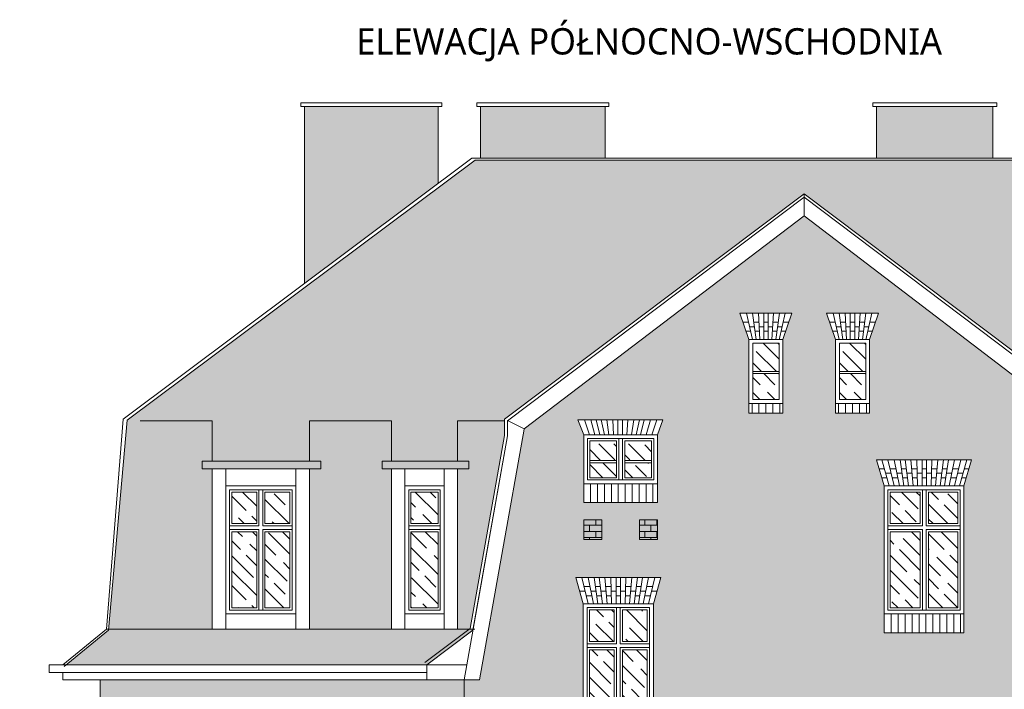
# Model space of a CAD drawing. Header units: millimetres. Extents: x 284606 to 569416, y -192995 to -95103.
# Tile 176 of 178: x 316491 to 317799, y -98380 to -97490. Entities that reach past the tile are written whole.
import ezdxf

# ---------------------------------------------------------------- set-up
doc = ezdxf.new("R2010")
doc.units = ezdxf.units.MM
doc.linetypes.add('HIDDEN', pattern=[9.525, 6.35, -3.175])
for name, color, linetype, lineweight in [('!STR_Elewacje 0.15', 10, 'Continuous', 15), ('!STR_Konstrukcja 0.20', 200, 'Continuous', 20), ('!STR_Kreskowanie', 253, 'Continuous', 5), ('!STR_Ocieplenie 0.05', 1, 'Continuous', 5), ('!STR_Przerywana 0.09', 8, 'HIDDEN', 9), ('!STR_Stolarka okienna', 72, 'Continuous', 15), ('!STR_Wymiarowanie', 254, 'Continuous', 9)]:
    doc.layers.add(name, color=color, linetype=linetype, lineweight=lineweight)
doc.layers.add('!STR_Kreskowanie ścian', color=7, linetype='Continuous', lineweight=5, true_color=0xa6a6a6)
doc.styles.add('{18b73a54-fa43-428c-adcb-c1c7bbdf2c84}', font='Simplex.shx')
pattern_1 = [(0, (24379.7694, 0), (0, 8.128), []), (90, (24379.7694, 0), (-8.128, 8.128), [8.128, -8.128])]

# ---------------------------------------------------------------- blocks, each defined once
blk = doc.blocks.new('okno 100x175')
at = {"layer": '!STR_Kreskowanie', "ltscale": 0.3}
h = blk.add_hatch(dxfattribs=at)
h.set_pattern_fill('GOST_WOOD', color=256, scale=7, angle=45)
h.set_pattern_definition([(135, (-591764.885, 207373.385), (29.6984848, 29.6984848), [70, -14]), (135, (-591745.086, 207373.385), (29.6984848, 29.6984848), [42, -10.5, 21, -10.5]), (135, (-591720.337, 207368.435), (29.6984848, 29.6984848), [70, -14])])
h.paths.add_polyline_path([(52, 162), (52, 120), (85, 120), (85, 162)])
h.paths.add_polyline_path([(8, 120), (41, 120), (41, 162), (8, 162)])
h.paths.add_polyline_path([(8, 8), (41, 8), (41, 109), (8, 109)])
h.paths.add_polyline_path([(52, 109), (52, 8), (85, 8), (85, 109)])
at = {"layer": '!STR_Kreskowanie ścian', "ltscale": 1.5}
h = blk.add_hatch(dxfattribs=at)
h.set_pattern_fill('ANSI31', color=256, scale=2.9, angle=45)
h.set_pattern_definition([(90, (-591764.885, 207373.385), (-9.2075, 9e-16), [])])
h.paths.add_polyline_path([(96.5, 0), (96.5, -25), (-3.5, -25), (-3.5, 0)])
at = {"layer": '!STR_Elewacje 0.15', "ltscale": 1.5}
for p, q in [((0, 170), (-10, 204.9)), ((103, 204.9), (-10, 204.9)), ((6.5, 170), (-2, 204.9)), ((13.5, 170), (6.6, 204.9)), ((19.5, 170), (14.5, 204.9)), ((25.5, 170), (20.9, 204.9)), ((31.5, 170), (28.6, 204.9)), ((37.5, 170), (36.5, 204.9)), ((43.5, 170), (43.5, 204.9)), ((49.5, 170), (49.5, 204.9)), ((55.5, 170), (56.5, 204.9)), ((61.5, 170), (64.4, 204.9)), ((67.5, 170), (72.1, 204.9)), ((73.5, 170), (78.5, 204.9)), ((79.5, 170), (86.4, 204.9)), ((86.5, 170), (95, 204.9)), ((93, 170), (103, 204.9)), ((2.4, 186.9), (-4.8, 186.9)), ((9, 192.9), (0.9, 192.9)), ((17.1, 186.9), (10.1, 186.9)), ((22.5, 192.9), (16.2, 192.9)), ((30.1, 186.9), (23.3, 186.9)), ((36.8, 192.9), (29.6, 192.9)), ((43.5, 186.9), (37, 186.9)), ((49.5, 192.9), (43.5, 192.9)), ((56, 186.9), (49.5, 186.9)), ((63.4, 192.9), (56.2, 192.9)), ((69.7, 186.9), (62.9, 186.9)), ((76.8, 192.9), (70.5, 192.9)), ((82.9, 186.9), (75.9, 186.9)), ((92.1, 192.9), (84, 192.9)), ((97.8, 186.9), (90.6, 186.9)), ((11.3, 180.9), (3.8, 180.9)), ((11.3, 180.9), (3.8, 180.9)), ((11.3, 180.9), (3.8, 180.9)), ((24.1, 180.9), (17.9, 180.9)), ((24.1, 180.9), (17.9, 180.9)), ((24.1, 180.9), (17.9, 180.9)), ((37.2, 180.9), (30.6, 180.9)), ((37.2, 180.9), (30.6, 180.9)), ((37.2, 180.9), (30.6, 180.9)), ((49.5, 180.9), (43.5, 180.9)), ((49.5, 180.9), (43.5, 180.9)), ((49.5, 180.9), (43.5, 180.9)), ((62.4, 180.9), (55.8, 180.9)), ((62.4, 180.9), (55.8, 180.9)), ((62.4, 180.9), (55.8, 180.9)), ((75.1, 180.9), (68.9, 180.9)), ((75.1, 180.9), (68.9, 180.9)), ((75.1, 180.9), (68.9, 180.9)), ((89.2, 180.9), (81.7, 180.9)), ((89.2, 180.9), (81.7, 180.9)), ((89.2, 180.9), (81.7, 180.9))]:
    blk.add_line(p, q, dxfattribs=at)
blk.add_lwpolyline([(93, 0), (0, 0), (0, -25), (93, -25)], close=True, dxfattribs=at)
at = {"layer": '!STR_Stolarka okienna', "ltscale": 1.5}
for points in [[(93, 0), (93, 170), (0, 170), (0, 0), (93, 0)], [(44, 165), (44, 117)], [(49, 165), (49, 117)], [(44, 117), (5, 117)], [(44, 112), (5, 112)], [(44, 112), (44, 5)], [(88, 117), (49, 117)], [(49, 112), (49, 5)], [(88, 112), (49, 112)]]:
    blk.add_lwpolyline(points, dxfattribs=at)
for points in [[(88, 5), (88, 165), (5, 165), (5, 5)], [(41, 162), (8, 162), (8, 120), (41, 120)], [(85, 162), (52, 162), (52, 120), (85, 120)], [(41, 109), (8, 109), (8, 8), (41, 8)], [(88, 112), (49, 112), (49, 5), (88, 5)], [(85, 109), (52, 109), (52, 8), (85, 8)]]:
    blk.add_lwpolyline(points, close=True, dxfattribs=at)
blk = doc.blocks.new('okno 106x170')
at = {"layer": '!STR_Kreskowanie', "ltscale": 0.3}
h = blk.add_hatch(dxfattribs=at)
h.set_pattern_fill('GOST_WOOD', color=256, scale=7, angle=45)
h.set_pattern_definition([(135, (-591757.885, 207373.385), (29.6984848, 29.6984848), [70, -14]), (135, (-591738.086, 207373.385), (29.6984848, 29.6984848), [42, -10.5, 21, -10.5]), (135, (-591713.337, 207368.435), (29.6984848, 29.6984848), [70, -14])])
h.paths.add_polyline_path([(59, 162), (59, 120), (98, 120), (98, 162)])
h.paths.add_polyline_path([(8, 162), (8, 120), (48, 120), (48, 162)])
h.paths.add_polyline_path([(8, 109), (8, 8), (48, 8), (48, 109)])
h.paths.add_polyline_path([(59, 109), (59, 8), (98, 8), (98, 109)])
at = {"layer": '!STR_Kreskowanie ścian', "ltscale": 1.5}
h = blk.add_hatch(dxfattribs=at)
h.set_pattern_fill('ANSI31', color=256, scale=2.9, angle=45)
h.set_pattern_definition([(90, (-591757.885, 207373.385), (-9.2075, 9e-16), [])])
h.paths.add_polyline_path([(103.5, 0), (103.5, -25), (3.5, -25), (3.5, 0)])
at = {"layer": '!STR_Elewacje 0.15', "ltscale": 1.5}
for p, q in [((116, 204.9), (-10, 204.9)), ((0, 170), (-10, 204.9)), ((7, 170), (-3, 204.9)), ((13.5, 170), (5, 204.9)), ((20.5, 170), (13.6, 204.9)), ((26.5, 170), (21.5, 204.9)), ((32.5, 170), (27.9, 204.9)), ((38.5, 170), (35.6, 204.9)), ((44.5, 170), (43.5, 204.9)), ((50.5, 170), (50.5, 204.9)), ((56.5, 170), (56.5, 204.9)), ((62.5, 170), (63.5, 204.9)), ((68.5, 170), (71.4, 204.9)), ((74.5, 170), (79.1, 204.9)), ((80.5, 170), (85.5, 204.9)), ((86.5, 170), (93.4, 204.9)), ((93.5, 170), (102, 204.9)), ((100, 170), (110, 204.9)), ((106, 170), (116, 204.9)), ((0.5, 192.9), (-6.5, 192.9)), ((9.4, 186.9), (2.2, 186.9)), ((16, 192.9), (7.9, 192.9)), ((24.1, 186.9), (17.1, 186.9)), ((29.5, 192.9), (23.2, 192.9)), ((37.1, 186.9), (30.3, 186.9)), ((43.8, 192.9), (36.6, 192.9)), ((50.5, 186.9), (44, 186.9)), ((56.5, 192.9), (50.5, 192.9)), ((63, 186.9), (56.5, 186.9)), ((70.4, 192.9), (63.2, 192.9)), ((76.7, 186.9), (69.9, 186.9)), ((83.8, 192.9), (77.5, 192.9)), ((89.9, 186.9), (82.9, 186.9)), ((99.1, 192.9), (91, 192.9)), ((104.8, 186.9), (97.6, 186.9)), ((106.7, 192.9), (112.5, 192.9)), ((3.9, 180.9), (-3.1, 180.9)), ((3.9, 180.9), (-3.1, 180.9)), ((3.9, 180.9), (-3.1, 180.9)), ((18.3, 180.9), (10.8, 180.9)), ((18.3, 180.9), (10.8, 180.9)), ((18.3, 180.9), (10.8, 180.9)), ((31.1, 180.9), (24.9, 180.9)), ((31.1, 180.9), (24.9, 180.9)), ((31.1, 180.9), (24.9, 180.9)), ((44.2, 180.9), (37.6, 180.9)), ((44.2, 180.9), (37.6, 180.9)), ((44.2, 180.9), (37.6, 180.9)), ((56.5, 180.9), (50.5, 180.9)), ((56.5, 180.9), (50.5, 180.9)), ((56.5, 180.9), (50.5, 180.9)), ((69.4, 180.9), (62.8, 180.9)), ((69.4, 180.9), (62.8, 180.9)), ((69.4, 180.9), (62.8, 180.9)), ((82.1, 180.9), (75.9, 180.9)), ((82.1, 180.9), (75.9, 180.9)), ((82.1, 180.9), (75.9, 180.9)), ((96.2, 180.9), (88.7, 180.9)), ((96.2, 180.9), (88.7, 180.9)), ((96.2, 180.9), (88.7, 180.9)), ((109.1, 180.9), (103.1, 180.9)), ((109.1, 180.9), (103.1, 180.9)), ((109.1, 180.9), (103.1, 180.9))]:
    blk.add_line(p, q, dxfattribs=at)
blk.add_lwpolyline([(106, 0), (0, 0), (0, -25), (106, -25)], close=True, dxfattribs=at)
at = {"layer": '!STR_Stolarka okienna', "ltscale": 1.5}
for points in [[(106, 0), (106, 170), (0, 170), (0, 0), (106, 0)], [(51, 165), (51, 117)], [(56, 165), (56, 117)], [(51, 117), (5, 117)], [(51, 112), (5, 112)], [(51, 112), (51, 5)], [(101, 117), (56, 117)], [(56, 112), (56, 5)], [(101, 112), (56, 112)]]:
    blk.add_lwpolyline(points, dxfattribs=at)
for points in [[(101, 5), (101, 165), (5, 165), (5, 5)], [(48, 162), (8, 162), (8, 120), (48, 120)], [(98, 162), (59, 162), (59, 120), (98, 120)], [(48, 109), (8, 109), (8, 8), (48, 8)], [(101, 112), (56, 112), (56, 5), (101, 5)], [(98, 109), (59, 109), (59, 8), (98, 8)]]:
    blk.add_lwpolyline(points, close=True, dxfattribs=at)

msp = doc.modelspace()

# ---------------------------------------------------------------- hatches: boundary and pattern name
at = {"layer": '!STR_Kreskowanie', "ltscale": 0.3}
h = msp.add_hatch(dxfattribs=at)
h.set_pattern_fill('GOST_WOOD', color=256, scale=7, angle=45)
h.set_pattern_definition([(135, (24379.77, 0), (29.698485, 29.698485), [70, -14]), (135, (24399.57, -2e-15), (29.698485, 29.698485), [42, -10.5, 21, -10.5]), (135, (24424.317, -4.95), (29.698485, 29.698485), [70, -14])])
h.paths.add_polyline_path([(317499.5, -97919.9), (317464.5, -97919.9), (317464.5, -97957.4), (317499.5, -97957.4)])
h.paths.add_polyline_path([(317499.5, -97960.4), (317464.5, -97960.4), (317464.5, -97994.9), (317499.5, -97994.9)])
h = msp.add_hatch(dxfattribs=at)
h.set_pattern_fill('GOST_WOOD', color=256, scale=7, angle=45)
h.set_pattern_definition([(135, (24494.77, 0), (29.698485, 29.698485), [70, -14]), (135, (24514.57, -2e-15), (29.698485, 29.698485), [42, -10.5, 21, -10.5]), (135, (24539.317, -4.95), (29.698485, 29.698485), [70, -14])])
h.paths.add_polyline_path([(317614.5, -97919.9), (317579.5, -97919.9), (317579.5, -97957.4), (317614.5, -97957.4)])
h.paths.add_polyline_path([(317614.5, -97960.4), (317579.5, -97960.4), (317579.5, -97994.9), (317614.5, -97994.9)])
h = msp.add_hatch(dxfattribs=at)
h.set_pattern_fill('GOST_WOOD', color=256, scale=7, angle=45)
h.set_pattern_definition([(135, (24781.004, 19.05), (29.698485, 29.698485), [70, -14]), (135, (24800.803, 19.05), (29.698485, 29.698485), [42, -10.5, 21, -10.5]), (135, (24825.55, 14.1), (29.698485, 29.698485), [70, -14])])
h.paths.add_polyline_path([(317283.5, -98053.7), (317248, -98053.7), (317248, -98075.8), (317283.5, -98075.8)])
h.paths.add_polyline_path([(317283.5, -98078.8), (317248, -98078.8), (317248, -98098.7), (317283.5, -98098.7)])
h.paths.add_polyline_path([(317330, -98053.7), (317294.5, -98053.7), (317294.5, -98075.8), (317330, -98075.8)])
h.paths.add_polyline_path([(317330, -98078.8), (317294.5, -98078.8), (317294.5, -98098.7), (317330, -98098.7)])
h = msp.add_hatch(dxfattribs=at)
h.set_pattern_fill('GOST_WOOD', color=256, scale=7, angle=45)
h.set_pattern_definition([(135, (-275000.12, 109093.695), (29.6984848, 29.6984848), [70, -14]), (135, (-274980.32, 109093.695), (29.6984848, 29.6984848), [42, -10.5, 21, -10.5]), (135, (-274955.57, 109088.745), (29.6984848, 29.6984848), [70, -14])])
h.paths.add_polyline_path([(316816.8, -98117.7), (316816.8, -98159.7), (316849.8, -98159.7), (316849.8, -98117.7)])
h.paths.add_polyline_path([(316772.8, -98159.7), (316805.8, -98159.7), (316805.8, -98117.7), (316772.8, -98117.7)])
h.paths.add_polyline_path([(316772.8, -98271.7), (316805.8, -98271.7), (316805.8, -98170.7), (316772.8, -98170.7)])
h.paths.add_polyline_path([(316816.8, -98170.7), (316816.8, -98271.7), (316849.8, -98271.7), (316849.8, -98170.7)])
h = msp.add_hatch(dxfattribs=at)
h.set_pattern_fill('GOST_WOOD', color=256, scale=7, angle=45)
h.set_pattern_definition([(135, (0, 317.642), (29.698485, 29.698485), [70, -14]), (135, (19.8, 317.642), (29.698485, 29.698485), [42, -10.5, 21, -10.5]), (135, (44.548, 312.693), (29.698485, 29.698485), [70, -14])])
h.paths.add_polyline_path([(317046.6, -98117.7), (317010.6, -98117.7), (317010.6, -98159.7), (317046.6, -98159.7)])
h.paths.add_polyline_path([(317046.6, -98170.7), (317010.6, -98170.7), (317010.6, -98271.7), (317046.6, -98271.7)])
at = {"layer": '!STR_Kreskowanie ścian', "ltscale": 0.3}
h = msp.add_hatch(dxfattribs=at)
h.set_pattern_fill('AR-B816', color=256, scale=0.04)
h.set_pattern_definition(pattern_1)
h.paths.add_polyline_path([(311722.9, -97608.5), (311682.9, -97608.5), (311682.9, -97683.2), (311697.5, -97673.8), (311722.9, -97690.1)])
h.paths.add_polyline_path([(313115.3, -97608.5), (313009.3, -97608.5), (313009.3, -97853.7), (313115.3, -97753.3)])
h.paths.add_polyline_path([(313601.8, -97608.5), (313447.3, -97608.5), (313447.3, -97673.8), (313601.8, -97673.8)])
h.paths.add_polyline_path([(314127.9, -97608.5), (313962.3, -97608.5), (313962.3, -97673.8), (314127.9, -97673.8)])
h.paths.add_polyline_path([(314361.5, -97608.5), (314183.9, -97608.5), (314183.9, -97714.7), (314361.5, -97886.5)])
h.paths.add_polyline_path([(315631, -97608.5), (315591, -97608.5), (315591, -97690.1), (315616.4, -97673.8), (315631, -97683.2)])
h.paths.add_polyline_path([(317046.8, -97605.5), (316869.3, -97605.5), (316869.3, -97840.3), (317046.8, -97707.3)])
h.paths.add_polyline_path([(317268.5, -97605.5), (317102.9, -97605.5), (317102.9, -97673.8), (317268.5, -97673.8)])
h.paths.add_polyline_path([(317783.4, -97605.5), (317629, -97605.5), (317629, -97673.8), (317783.4, -97673.8)])
h.paths.add_polyline_path([(318221.4, -97611.3), (318115.4, -97611.3), (318115.4, -97756.8), (318179.6, -97822.2), (318221.4, -97822.2)])
at = {"layer": '!STR_Kreskowanie ścian', "ltscale": 1.5}
h = msp.add_hatch(dxfattribs=at)
h.set_pattern_fill('AR-B88', color=256, scale=0.1)
h.set_pattern_definition([(0, (24379.77, 0), (0, 20.32), []), (90, (24379.769, 0), (-10.16, 20.32), [20.32, -20.32])])
h.paths.add_polyline_path([(316746.8, -98086.7), (316733.6, -98086.7), (316733.6, -98076.7), (316746.8, -98076.7), (316746.8, -98023), (316633.8, -98023), (316609.2, -98299.8), (316746.8, -98299.8)])
h.paths.add_polyline_path([(316609.2, -98299.8), (316609.1, -98301.4), (316553.1, -98347.5), (317031.5, -98347.5), (317092.7, -98301.3), (317093, -98299.8)])
h.paths.add_polyline_path([(316984.6, -98086.7), (316972.6, -98086.7), (316972.6, -98076.7), (316984.6, -98076.7), (316984.6, -98023), (316875.8, -98023), (316875.8, -98076.7), (316890.8, -98076.7), (316890.8, -98086.7), (316875.8, -98086.7), (316875.8, -98299.8), (316984.6, -98299.8)])
h.paths.add_polyline_path([(317135, -98042.8), (317135, -98023), (317072.6, -98023), (317072.6, -98076.7), (317087.6, -98076.7), (317087.6, -98086.7), (317072.6, -98086.7), (317072.6, -98299.8), (317088.2, -98299.8), (317089.1, -98299.1)])
h.paths.add_polyline_path([(317532.7, -97721.6), (317135, -98020.8), (317135, -98023), (317072.6, -98023), (317072.6, -98076.7), (317087.6, -98076.7), (317087.6, -98086.7), (316972.6, -98086.7), (316972.6, -98076.7), (316984.6, -98076.7), (316984.6, -98023), (316875.8, -98023), (316875.8, -98076.7), (316890.8, -98076.7), (316890.8, -98086.7), (316733.6, -98086.7), (316733.6, -98076.7), (316746.8, -98076.7), (316746.8, -98023), (316632.8, -98023), (317095.7, -97676.6), (318029.7, -97676.6), (318033.9, -97673.8), (318033.9, -97673.8), (318179.6, -97822.2), (318558.5, -97822.2), (318558.5, -98001.7), (318573.9, -98001.7), (318573.9, -98011.7), (317918.4, -98011.7)])
h.paths.add_polyline_path([(317929.7, -97899.3), (317929.7, -97822.2), (318129.7, -97822.2), (318129.7, -97899.3), (318129.7, -97909.3), (318129.7, -97989.3), (317929.7, -97989.3)], flags=16)
h.paths.add_polyline_path([(317929.7, -97919.3), (317949.7, -97919.3), (318019.7, -97919.3), (318039.7, -97919.3), (318129.7, -97919.3), (318129.7, -97969.3), (318109.7, -97969.3), (317929.7, -97969.3)], flags=0)
h.paths.add_polyline_path([(317954.7, -97924.3), (318014.7, -97924.3), (318014.7, -97964.3), (317954.7, -97964.3)], flags=0)
h.paths.add_polyline_path([(317957.7, -97927.3), (317983.2, -97927.3), (317983.2, -97961.3), (317957.7, -97961.3)], flags=0)
h.paths.add_polyline_path([(317986.2, -97927.3), (318011.7, -97927.3), (318011.7, -97961.3), (317986.2, -97961.3)], flags=0)
h.paths.add_polyline_path([(318039.7, -97919.3), (318109.7, -97919.3), (318109.7, -97969.3), (318039.7, -97969.3)], flags=0)
h.paths.add_polyline_path([(318044.7, -97924.3), (318104.7, -97924.3), (318104.7, -97964.3), (318044.7, -97964.3)], flags=0)
h.paths.add_polyline_path([(318047.7, -97927.3), (318073.2, -97927.3), (318073.2, -97961.3), (318047.7, -97961.3)], flags=0)
h.paths.add_polyline_path([(318076.2, -97927.3), (318101.7, -97927.3), (318101.7, -97961.3), (318076.2, -97961.3)], flags=0)
at = {"layer": '!STR_Kreskowanie ścian', "ltscale": 0.3}
h = msp.add_hatch(dxfattribs=at)
h.set_pattern_fill('AR-B816', color=256, scale=0.04)
h.set_pattern_definition(pattern_1)
edge = h.paths.add_edge_path()
edge.add_line((318508.5, -98021.7), (317930.4, -98021.7))
edge.add_line((317930.4, -98021.7), (317930.4, -98042.8))
edge.add_line((317930.4, -98042.8), (317976.3, -98299.1))
edge.add_line((317976.3, -98299.1), (318036.3, -98344.3))
edge.add_line((318036.3, -98344.3), (318033.9, -98347.5))
edge.add_line((318033.9, -98347.5), (318033.9, -98368.9))
edge.add_line((318033.9, -98368.9), (318041, -98362.1))
edge.add_line((318041, -98362.1), (318041, -98349.7))
edge.add_arc((318047.7, -98347.6), 7, 180, 197.586, ccw=False)
edge.add_line((318040.7, -98347.6), (318054.7, -98347.6))
edge.add_arc((318047.7, -98347.6), 7, -40.4457, 0, ccw=False)
edge.add_line((318053, -98352.1), (318053, -98369.5))
edge.add_line((318053, -98369.5), (318008.2, -98411.8))
edge.add_line((318008.2, -98411.8), (318007.8, -98677.6))
edge.add_line((318007.8, -98677.6), (318508.5, -98677.6))
edge.add_line((318508.5, -98677.6), (318508.5, -98021.7))
h.paths.add_polyline_path([(318033.9, -98368.9), (318033.9, -98367.5), (317983.9, -98367.5), (317983.9, -98677.6), (317997.8, -98677.6), (317998.2, -98403.3)], flags=17)
h.paths.add_polyline_path([(318514.5, -98689.6), (318007.7, -98689.6), (318007.6, -98755.1), (318514.5, -98767.7)])
h.paths.add_polyline_path([(317989.9, -98689.6), (317732.5, -98689.6), (317727.9, -98712.5), (317727.9, -98754.6), (317989.9, -98754.6)])
h.paths.add_polyline_path([(317648.1, -98712.5), (317643, -98689.6), (317556.7, -98689.6), (317552.2, -98712.5), (317552.2, -98754.6), (317648.1, -98754.6)])
h.paths.add_polyline_path([(317472.4, -98712.5), (317467.3, -98689.6), (317340.9, -98689.6), (317340.9, -98746.6), (317231.1, -98746.6), (317231.1, -98689.6), (317075.5, -98689.6), (317075.5, -98754.6), (317472.4, -98754.6)])
h.paths.add_polyline_path([(317081.5, -98367.5), (317031.5, -98367.5), (316598.1, -98367.5), (316598.1, -98677.6), (317081.5, -98677.6)])
h.paths.add_polyline_path([(316864.3, -98622.3), (316758.3, -98622.3), (316758.3, -98597.3), (316758.3, -98427.3), (316748.3, -98392.4), (316874.2, -98392.4), (316864.3, -98427.3), (316864.3, -98597.3)], flags=16)
h.paths.add_polyline_path([(316859.3, -98592.3), (316814.3, -98592.3), (316763.3, -98592.3), (316763.3, -98432.3), (316859.3, -98432.3)], flags=0)
h.paths.add_polyline_path([(316856.3, -98589.3), (316817.3, -98589.3), (316817.3, -98488.3), (316856.3, -98488.3)], flags=0)
h.paths.add_polyline_path([(317002.6, -98622.3), (317002.6, -98427.3), (316995.6, -98392.4), (317061.5, -98392.4), (317054.6, -98427), (317054.6, -98622.3)], flags=16)
h.paths.add_polyline_path([(317007.6, -98482.3), (317007.6, -98432.3), (317049.6, -98432.3), (317049.6, -98480.3), (317049.6, -98482.3)], flags=0)
h.paths.add_polyline_path([(317010.6, -98479.3), (317010.6, -98435.3), (317046.6, -98435.3), (317046.6, -98479.3)], flags=0)
h.paths.add_polyline_path([(316806.3, -98589.3), (316766.3, -98589.3), (316766.3, -98488.3), (316806.3, -98488.3)], flags=0)
h.paths.add_polyline_path([(316856.3, -98477.3), (316817.3, -98477.3), (316817.3, -98435.3), (316856.3, -98435.3)], flags=0)
h.paths.add_polyline_path([(317011.7, -98404.4), (317018.9, -98404.4), (317019.1, -98410.4), (317025.6, -98410.4), (317025.6, -98404.4), (317031.6, -98404.4), (317031.6, -98410.4), (317038, -98410.4), (317038.2, -98404.4), (317045.4, -98404.4), (317044.4, -98416.4), (317037.9, -98416.4), (317038, -98410.4), (317031.6, -98410.4), (317031.6, -98416.4), (317025.6, -98416.4), (317025.6, -98410.4), (317019.1, -98410.4), (317019.2, -98416.4), (317012.7, -98416.4)], flags=0)
h.paths.add_polyline_path([(316806.3, -98477.3), (316766.3, -98477.3), (316766.3, -98435.3), (316806.3, -98435.3)], flags=0)
h.paths.add_polyline_path([(316854.4, -98416.4), (316846.9, -98416.4), (316848.1, -98410.4), (316841.2, -98410.4), (316840.3, -98416.4), (316834.2, -98416.4), (316835, -98410.4), (316828.2, -98410.4), (316827.7, -98416.4), (316821.1, -98416.4), (316821.3, -98410.4), (316814.8, -98410.4), (316814.8, -98416.4), (316808.8, -98416.4), (316808.8, -98410.4), (316802.3, -98410.4), (316802.5, -98416.4), (316795.9, -98416.4), (316795.4, -98410.4), (316788.5, -98410.4), (316789.3, -98416.4), (316783.2, -98416.4), (316782.4, -98410.4), (316775.4, -98410.4), (316776.6, -98416.4), (316769.1, -98416.4), (316766.2, -98404.4), (316774.2, -98404.4), (316775.4, -98410.4), (316782.4, -98410.4), (316781.5, -98404.4), (316787.8, -98404.4), (316788.5, -98410.4), (316795.4, -98410.4), (316794.9, -98404.4), (316802.1, -98404.4), (316802.3, -98410.4), (316808.8, -98410.4), (316808.8, -98404.4), (316814.8, -98404.4), (316814.8, -98410.4), (316821.3, -98410.4), (316821.4, -98404.4), (316828.6, -98404.4), (316828.2, -98410.4), (316835, -98410.4), (316835.8, -98404.4), (316842, -98404.4), (316841.2, -98410.4), (316848.1, -98410.4), (316849.3, -98404.4), (316857.3, -98404.4)], flags=0)
h.paths.add_polyline_path([(317075.5, -98689.6), (316851.9, -98689.6), (316847.4, -98712.5), (316847.4, -98749.4), (317075.5, -98754.6)])
h.paths.add_polyline_path([(316762.5, -98689.6), (316592.1, -98689.6), (316592.1, -98743.6), (316598.1, -98743.6), (316767.6, -98747.5), (316767.6, -98712.5)])
h.paths.add_polyline_path([(317231.1, -98536.4), (317221.2, -98501.5), (317350.9, -98501.5), (317340.9, -98536.4), (317340.9, -98677.6), (317983.9, -98677.6), (317983.9, -98367.5), (317963.9, -98367.5), (317904.8, -98035.2), (317532.7, -97750.6), (317160.9, -98033.7), (317101.5, -98367.5), (317081.5, -98367.5), (317081.5, -98677.6), (317231.1, -98677.6)])
h.paths.add_polyline_path([(317239.5, -98461.4), (317239.5, -98436.4), (317239.5, -98266.4), (317229.6, -98231.5), (317342.5, -98231.5), (317332.5, -98266.4), (317332.5, -98436.4), (317332.5, -98461.4)], flags=16)
h.paths.add_polyline_path([(317244.5, -98431.4), (317244.5, -98271.4), (317327.5, -98271.4), (317327.5, -98431.4), (317288.5, -98431.4)], flags=0)
h.paths.add_polyline_path([(317247.5, -98428.4), (317247.5, -98327.4), (317280.5, -98327.4), (317280.5, -98428.4)], flags=0)
h.paths.add_polyline_path([(317291.5, -98428.4), (317291.5, -98327.4), (317324.5, -98327.4), (317324.5, -98428.4)], flags=0)
h.paths.add_polyline_path([(317247.5, -98316.4), (317247.5, -98274.4), (317280.5, -98274.4), (317280.5, -98316.4)], flags=0)
h.paths.add_polyline_path([(317291.5, -98316.4), (317291.5, -98274.4), (317324.5, -98274.4), (317324.5, -98316.4)], flags=0)
h.paths.add_polyline_path([(317490.1, -98597.3), (317490.1, -98427.3), (317483.1, -98392.4), (317549, -98392.4), (317542.1, -98427), (317542.1, -98597.3), (317542.1, -98622.3), (317490.1, -98622.3)], flags=16)
h.paths.add_polyline_path([(317240.5, -98243.5), (317248.5, -98243.5), (317249.7, -98249.5), (317256.6, -98249.5), (317255.8, -98243.5), (317262, -98243.5), (317262.8, -98249.5), (317269.7, -98249.5), (317269.2, -98243.5), (317276.4, -98243.5), (317276.6, -98249.5), (317283, -98249.5), (317283, -98243.5), (317289, -98243.5), (317289, -98249.5), (317295.5, -98249.5), (317295.7, -98243.5), (317302.9, -98243.5), (317302.4, -98249.5), (317309.3, -98249.5), (317310, -98243.5), (317316.3, -98243.5), (317315.4, -98249.5), (317322.4, -98249.5), (317323.6, -98243.5), (317331.6, -98243.5), (317328.7, -98255.5), (317321.2, -98255.5), (317322.4, -98249.5), (317315.4, -98249.5), (317314.6, -98255.5), (317308.5, -98255.5), (317309.3, -98249.5), (317302.4, -98249.5), (317301.9, -98255.5), (317295.4, -98255.5), (317295.5, -98249.5), (317289, -98249.5), (317289, -98255.5), (317283, -98255.5), (317283, -98249.5), (317276.6, -98249.5), (317276.7, -98255.5), (317270.1, -98255.5), (317269.7, -98249.5), (317262.8, -98249.5), (317263.6, -98255.5), (317257.5, -98255.5), (317256.6, -98249.5), (317249.7, -98249.5), (317250.9, -98255.5), (317243.4, -98255.5)], flags=0)
h.paths.add_polyline_path([(317495.1, -98592.3), (317495.1, -98432.3), (317537.1, -98432.3), (317537.1, -98480.3), (317537.1, -98592.3)], flags=0)
h.paths.add_polyline_path([(317498.1, -98589.3), (317498.1, -98435.3), (317534.1, -98435.3), (317534.1, -98589.3)], flags=0)
h.paths.add_polyline_path([(317499.2, -98404.4), (317506.4, -98404.4), (317506.6, -98410.4), (317513.1, -98410.4), (317513.1, -98404.4), (317519.1, -98404.4), (317519.1, -98410.4), (317525.5, -98410.4), (317525.7, -98404.4), (317532.9, -98404.4), (317531.9, -98416.4), (317525.4, -98416.4), (317525.5, -98410.4), (317519.1, -98410.4), (317519.1, -98416.4), (317513.1, -98416.4), (317513.1, -98410.4), (317506.6, -98410.4), (317506.7, -98416.4), (317500.2, -98416.4)], flags=0)
h.paths.add_polyline_path([(317240, -98180.9), (317240, -98154.9), (317264, -98154.9), (317264, -98180.9)], flags=16)
h.paths.add_polyline_path([(317314, -98180.9), (317314, -98154.9), (317338, -98154.9), (317338, -98180.9)], flags=16)
h.paths.add_polyline_path([(317240, -98131.7), (317240, -98106.7), (317240, -98041.7), (317232.1, -98021.8), (317345, -98021.8), (317338, -98041.7), (317338, -98106.7), (317338, -98131.7)], flags=16)
h.paths.add_polyline_path([(317638.8, -98597.3), (317638.8, -98427.3), (317628.8, -98392.4), (317754.7, -98392.4), (317744.8, -98427.3), (317744.8, -98597.3), (317744.8, -98622.3), (317638.8, -98622.3)], flags=16)
h.paths.add_polyline_path([(317643.8, -98592.3), (317643.8, -98432.3), (317739.8, -98432.3), (317739.8, -98592.3), (317694.8, -98592.3)], flags=0)
h.paths.add_polyline_path([(317646.8, -98589.3), (317646.8, -98488.3), (317686.8, -98488.3), (317686.8, -98589.3)], flags=0)
h.paths.add_polyline_path([(317245, -98101.7), (317245, -98046.7), (317333, -98046.7), (317333, -98101.7)], flags=0)
h.paths.add_polyline_path([(317248, -98098.7), (317248, -98049.7), (317283.5, -98049.7), (317283.5, -98098.7)], flags=0)
h.paths.add_polyline_path([(317646.8, -98477.3), (317646.8, -98435.3), (317686.8, -98435.3), (317686.8, -98477.3)], flags=0)
h.paths.add_polyline_path([(317294.5, -98098.7), (317294.5, -98049.7), (317330, -98049.7), (317330, -98098.7)], flags=0)
h.paths.add_polyline_path([(317646.7, -98404.4), (317654.7, -98404.4), (317655.9, -98410.4), (317662.9, -98410.4), (317662, -98404.4), (317668.3, -98404.4), (317669.1, -98410.4), (317675.9, -98410.4), (317675.4, -98404.4), (317682.6, -98404.4), (317682.8, -98410.4), (317689.3, -98410.4), (317689.3, -98404.4), (317695.3, -98404.4), (317695.3, -98410.4), (317701.8, -98410.4), (317701.9, -98404.4), (317709.2, -98404.4), (317708.7, -98410.4), (317715.5, -98410.4), (317716.3, -98404.4), (317722.5, -98404.4), (317721.7, -98410.4), (317728.6, -98410.4), (317729.8, -98404.4), (317737.9, -98404.4), (317734.9, -98416.4), (317727.4, -98416.4), (317728.6, -98410.4), (317721.7, -98410.4), (317720.8, -98416.4), (317714.7, -98416.4), (317715.5, -98410.4), (317708.7, -98410.4), (317708.2, -98416.4), (317701.6, -98416.4), (317701.8, -98410.4), (317695.3, -98410.4), (317695.3, -98416.4), (317689.3, -98416.4), (317689.3, -98410.4), (317682.8, -98410.4), (317683, -98416.4), (317676.4, -98416.4), (317675.9, -98410.4), (317669.1, -98410.4), (317669.8, -98416.4), (317663.7, -98416.4), (317662.9, -98410.4), (317655.9, -98410.4), (317657.1, -98416.4), (317649.6, -98416.4)], flags=0)
h.paths.add_polyline_path([(317697.8, -98589.3), (317697.8, -98488.3), (317736.8, -98488.3), (317736.8, -98589.3)], flags=0)
h.paths.add_polyline_path([(317697.8, -98477.3), (317697.8, -98435.3), (317736.8, -98435.3), (317736.8, -98477.3)], flags=0)
h.paths.add_polyline_path([(317638.8, -98304.7), (317638.8, -98279.7), (317638.8, -98109.7), (317628.8, -98074.8), (317754.7, -98074.8), (317744.8, -98109.7), (317744.8, -98279.7), (317744.8, -98304.7)], flags=16)
h.paths.add_polyline_path([(317643.8, -98274.7), (317643.8, -98114.7), (317739.3, -98114.7), (317739.3, -98274.7)], flags=0)
h.paths.add_polyline_path([(317646.8, -98271.7), (317646.8, -98117.7), (317736.3, -98117.7), (317736.3, -98271.7)], flags=0)
h.paths.add_polyline_path([(317459.5, -98012.9), (317459.5, -97914.9), (317447.5, -97880), (317516.5, -97880), (317504.5, -97914.9), (317504.5, -98012.9)], flags=16)
h.paths.add_polyline_path([(317574.5, -98012.9), (317574.5, -97914.9), (317562.5, -97880), (317631.5, -97880), (317619.5, -97914.9), (317619.5, -98012.9)], flags=16)
h.paths.add_polyline_path([(317646.7, -98086.8), (317654.7, -98086.8), (317655.9, -98092.8), (317662.9, -98092.8), (317662, -98086.8), (317668.3, -98086.8), (317669.1, -98092.8), (317675.9, -98092.8), (317675.4, -98086.8), (317682.6, -98086.8), (317682.8, -98092.8), (317689.3, -98092.8), (317689.3, -98086.8), (317695.3, -98086.8), (317695.3, -98092.8), (317701.8, -98092.8), (317701.9, -98086.8), (317709.2, -98086.8), (317708.7, -98092.8), (317715.5, -98092.8), (317716.3, -98086.8), (317722.5, -98086.8), (317721.7, -98092.8), (317728.6, -98092.8), (317729.8, -98086.8), (317737.9, -98086.8), (317734.9, -98098.8), (317727.4, -98098.8), (317728.6, -98092.8), (317721.7, -98092.8), (317720.8, -98098.8), (317714.7, -98098.8), (317715.5, -98092.8), (317708.7, -98092.8), (317708.2, -98098.8), (317701.6, -98098.8), (317701.8, -98092.8), (317695.3, -98092.8), (317695.3, -98098.8), (317689.3, -98098.8), (317689.3, -98092.8), (317682.8, -98092.8), (317683, -98098.8), (317676.4, -98098.8), (317675.9, -98092.8), (317669.1, -98092.8), (317669.8, -98098.8), (317663.7, -98098.8), (317662.9, -98092.8), (317655.9, -98092.8), (317657.1, -98098.8), (317649.6, -98098.8)], flags=0)
h.paths.add_polyline_path([(317815.6, -98304.7), (317815.6, -98109.7), (317808.6, -98074.8), (317874.5, -98074.8), (317867.6, -98109.4), (317867.6, -98304.7)], flags=16)
h.paths.add_polyline_path([(317820.6, -98164.7), (317820.6, -98114.7), (317862.6, -98114.7), (317862.6, -98162.7), (317862.6, -98164.7)], flags=0)
h.paths.add_polyline_path([(317823.6, -98161.7), (317823.6, -98117.7), (317859.6, -98117.7), (317859.6, -98161.7)], flags=0)
h.paths.add_polyline_path([(317824.7, -98086.8), (317831.9, -98086.8), (317832.1, -98092.8), (317838.6, -98092.8), (317838.6, -98086.8), (317844.6, -98086.8), (317844.6, -98092.8), (317851, -98092.8), (317851.2, -98086.8), (317858.4, -98086.8), (317857.5, -98098.8), (317850.9, -98098.8), (317851, -98092.8), (317844.6, -98092.8), (317844.6, -98098.8), (317838.6, -98098.8), (317838.6, -98092.8), (317832.1, -98092.8), (317832.2, -98098.8), (317825.7, -98098.8)], flags=0)
at = {"layer": '!STR_Kreskowanie ścian', "ltscale": 1.5}
h = msp.add_hatch(dxfattribs=at)
h.set_pattern_fill('ANSI31', color=256, scale=2.9, angle=45)
h.set_pattern_definition([(90, (13293.765, 106.779), (-9.2075, 9e-16), [])])
h.paths.add_polyline_path([(317504.5, -97999.9), (317504.5, -98012.9), (317459.5, -98012.9), (317459.5, -97999.9)])
h = msp.add_hatch(dxfattribs=at)
h.set_pattern_fill('ANSI31', color=256, scale=2.9, angle=45)
h.set_pattern_definition([(90, (13408.765, 106.779), (-9.2075, 9e-16), [])])
h.paths.add_polyline_path([(317619.5, -97999.9), (317619.5, -98012.9), (317574.5, -98012.9), (317574.5, -97999.9)])
h = msp.add_hatch(dxfattribs=at)
h.set_pattern_fill('ANSI31', color=256, scale=2.9, angle=45)
h.set_pattern_definition([(90, (13079.337, 0), (-9.2075, 9e-16), [])])
h.paths.add_polyline_path([(317338, -98106.7), (317338, -98131.7), (317240, -98131.7), (317240, -98106.7)])
at = {"layer": '!STR_Kreskowanie ścian', "ltscale": 0.3, "true_color": 0xdbdbdb}
h = msp.add_hatch(color=254, dxfattribs=at)
h.dxf.hatch_style = 1
h.paths.add_polyline_path([(317264, -98154.9), (317240, -98154.9), (317240, -98180.9), (317264, -98180.9)])
h.paths.add_polyline_path([(317338, -98154.9), (317314, -98154.9), (317314, -98180.9), (317338, -98180.9)])
at = {"layer": '!STR_Kreskowanie ścian', "ltscale": 0.3}
h = msp.add_hatch(dxfattribs=at)
h.set_pattern_fill('AR-B816', color=256, scale=0.04)
h.set_pattern_definition(pattern_1)
h.paths.add_polyline_path([(317264, -98154.9), (317240, -98154.9), (317240, -98180.9), (317264, -98180.9)])
h.paths.add_polyline_path([(317338, -98154.9), (317314, -98154.9), (317314, -98180.9), (317338, -98180.9)])

# ---------------------------------------------------------------- linework, layer by layer
at = {"layer": '!STR_Elewacje 0.15', "ltscale": 1.5}
for p, q in [((317516.5, -97880), (317447.5, -97880)), ((317459.5, -97914.9), (317447.5, -97880)), ((317464.2, -97914.9), (317456.4, -97880)), ((317469.1, -97914.9), (317464.1, -97880)), ((317473.9, -97914.9), (317472, -97880)), ((317479, -97914.9), (317479, -97880)), ((317485, -97914.9), (317485, -97880)), ((317489.7, -97914.9), (317492, -97880)), ((317495.2, -97914.8), (317499.8, -97880)), ((317499.6, -97915.5), (317507.6, -97880)), ((317504.5, -97914.9), (317516.5, -97880)), ((317631.5, -97880), (317562.5, -97880)), ((317574.5, -97914.9), (317562.5, -97880)), ((317579.2, -97914.9), (317571.4, -97880)), ((317584.1, -97914.9), (317579.1, -97880)), ((317588.9, -97914.9), (317587, -97880)), ((317594, -97914.9), (317594, -97880)), ((317600, -97914.9), (317600, -97880)), ((317604.7, -97914.9), (317607, -97880)), ((317610.2, -97914.8), (317614.8, -97880)), ((317614.6, -97915.5), (317622.6, -97880)), ((317619.5, -97914.9), (317631.5, -97880)), ((317459.1, -97892), (317451.6, -97892)), ((317466.7, -97898), (317460.4, -97898)), ((317472.6, -97892), (317465.8, -97892)), ((317479, -97898), (317473, -97898)), ((317485, -97892), (317479, -97892)), ((317490.8, -97898), (317485, -97898)), ((317498.2, -97892), (317491.2, -97892)), ((317503.5, -97898), (317497.4, -97898)), ((317512.4, -97892), (317504.9, -97892)), ((317574.1, -97892), (317566.6, -97892)), ((317581.7, -97898), (317575.4, -97898)), ((317587.6, -97892), (317580.8, -97892)), ((317594, -97898), (317588, -97898)), ((317600, -97892), (317594, -97892)), ((317605.8, -97898), (317600, -97898)), ((317613.2, -97892), (317606.2, -97892)), ((317618.5, -97898), (317612.4, -97898)), ((317627.4, -97892), (317619.9, -97892)), ((317461.9, -97904), (317455.7, -97904)), ((317461.9, -97904), (317455.7, -97904)), ((317461.9, -97904), (317455.7, -97904)), ((317473.3, -97904), (317467.5, -97904)), ((317473.3, -97904), (317467.5, -97904)), ((317473.3, -97904), (317467.5, -97904)), ((317485, -97904), (317479, -97904)), ((317485, -97904), (317479, -97904)), ((317485, -97904), (317479, -97904)), ((317496.6, -97904), (317490.4, -97904)), ((317496.6, -97904), (317490.4, -97904)), ((317496.6, -97904), (317490.4, -97904)), ((317508.2, -97904), (317502.2, -97904)), ((317508.2, -97904), (317502.2, -97904)), ((317508.2, -97904), (317502.2, -97904)), ((317576.9, -97904), (317570.7, -97904)), ((317576.9, -97904), (317570.7, -97904)), ((317576.9, -97904), (317570.7, -97904)), ((317588.3, -97904), (317582.5, -97904)), ((317588.3, -97904), (317582.5, -97904)), ((317588.3, -97904), (317582.5, -97904)), ((317600, -97904), (317594, -97904)), ((317600, -97904), (317594, -97904)), ((317600, -97904), (317594, -97904)), ((317611.6, -97904), (317605.4, -97904)), ((317611.6, -97904), (317605.4, -97904)), ((317611.6, -97904), (317605.4, -97904)), ((317623.2, -97904), (317617.2, -97904)), ((317623.2, -97904), (317617.2, -97904)), ((317623.2, -97904), (317617.2, -97904)), ((317240, -98041.7), (317232.1, -98021.8)), ((317345, -98021.8), (317232.1, -98021.8)), ((317247.5, -98041.7), (317241, -98021.8)), ((317255, -98041.7), (317249.6, -98021.8)), ((317261.5, -98041.7), (317256.6, -98021.8)), ((317267.5, -98041.7), (317263, -98021.8)), ((317273.5, -98041.7), (317270.7, -98021.8)), ((317279.5, -98041.7), (317278.5, -98021.8)), ((317285.5, -98041.7), (317285.5, -98021.8)), ((317291.5, -98041.7), (317291.5, -98021.8)), ((317297.5, -98041.7), (317298.5, -98021.8)), ((317303.5, -98041.7), (317306.4, -98021.8)), ((317309.5, -98041.7), (317314.1, -98021.8)), ((317315.5, -98041.7), (317320.5, -98021.8)), ((317323.1, -98041.7), (317328.5, -98021.8)), ((317330.6, -98041.7), (317337, -98021.8)), ((317338, -98041.7), (317345, -98021.8))]:
    msp.add_line(p, q, dxfattribs=at)
for points in [[(317504.5, -97999.9), (317459.5, -97999.9), (317459.5, -98012.9), (317504.5, -98012.9)], [(317619.5, -97999.9), (317574.5, -97999.9), (317574.5, -98012.9), (317619.5, -98012.9)], [(316733.6, -98076.7), (316890.8, -98076.7), (316890.8, -98086.7), (316733.6, -98086.7)], [(316972.6, -98076.7), (317087.6, -98076.7), (317087.6, -98086.7), (316972.6, -98086.7)], [(317338, -98106.7), (317240, -98106.7), (317240, -98131.7), (317338, -98131.7)], [(316530.2, -98347.5), (317031.5, -98347.5), (317031.5, -98357.5), (316530.2, -98357.5)]]:
    msp.add_lwpolyline(points, close=True, dxfattribs=at)
at = {"layer": '!STR_Konstrukcja 0.20', "ltscale": 1.5}
for p, q in [((317091.5, -97673.8), (318033.9, -97673.8)), ((318029.7, -97676.6), (317095.7, -97676.6)), ((317532.7, -97721.6), (317532.7, -97750.6)), ((316651.1, -98023), (316746.8, -98023)), ((316875.8, -98023), (316984.6, -98023)), ((317072.6, -98023), (317135, -98023)), ((317139, -98022.8), (317160.8, -98033.7)), ((317139, -98043.1), (317081.5, -98367.5)), ((317160.8, -98034.1), (317101.5, -98367.5)), ((317031.5, -98347.5), (317092.7, -98301.3)), ((317084.9, -98347.5), (317031.5, -98347.5)), ((317031.5, -98347.5), (317031.5, -98367.5)), ((317081.5, -98367.5), (317031.5, -98367.5)), ((317081.5, -98367.5), (317101.5, -98367.5))]:
    msp.add_line(p, q, dxfattribs=at)
for points in [[(316864.3, -97605.5), (317051.8, -97605.5), (317051.8, -97600.5), (316864.3, -97600.5)], [(317097.9, -97605.5), (317273.5, -97605.5), (317273.5, -97600.5), (317097.9, -97600.5)], [(317624, -97605.5), (317788.4, -97605.5), (317788.4, -97600.5), (317624, -97600.5)]]:
    msp.add_lwpolyline(points, close=True, dxfattribs=at)
for points in [[(317046.8, -97707.3), (317046.8, -97605.5), (316869.3, -97605.5), (316869.3, -97840.3)], [(317268.5, -97673.8), (317268.5, -97605.5), (317102.9, -97605.5), (317102.9, -97673.8)], [(317783.4, -97673.8), (317783.4, -97605.5), (317629, -97605.5), (317629, -97673.8)], [(316548.4, -98347.5), (316606.3, -98299.8), (316628.5, -98020.8), (317091.5, -97673.8)], [(316550.3, -98349.8), (316609.1, -98301.4), (316633.9, -98022.2), (317095.7, -97676.6)], [(317029.1, -98344.3), (317089.1, -98299.1), (317135, -98042.8), (317135, -98020.8), (317532.7, -97721.6)], [(317031.5, -98347.5), (317092.7, -98301.3), (317139, -98043.1), (317139, -98023.1), (317532.7, -97725.9)], [(318036.3, -98344.3), (317976.3, -98299.1), (317930.4, -98042.8), (317930.4, -98020.8), (317532.7, -97721.6)], [(318033.9, -98347.5), (317972.6, -98301.3), (317926.4, -98043.1), (317926.4, -98023.1), (317532.7, -97725.9)], [(317160.8, -98033.7), (317532.7, -97750.6)], [(317904.8, -98035.2), (317532.7, -97750.6)], [(316746.8, -98023), (316746.8, -98076.7), (316875.8, -98076.7), (316875.8, -98023)], [(316984.6, -98023), (316984.6, -98076.7), (317072.6, -98076.7), (317072.6, -98023)], [(316548.4, -98357.5), (316548.4, -98367.5)], [(316548.4, -98367.5), (317081.5, -98367.5)], [(316598.1, -98367.5), (316598.1, -98677.6)], [(317081.5, -98677.6), (317081.5, -98367.2)]]:
    msp.add_lwpolyline(points, dxfattribs=at)
at = {"layer": '!STR_Ocieplenie 0.05', "ltscale": 1.5}
for p, q in [((316764.8, -98299.8), (316764.8, -98086.7)), ((316857.8, -98299.8), (316857.8, -98086.7)), ((317002.6, -98299.8), (317002.6, -98086.7)), ((317054.6, -98299.8), (317054.6, -98086.7)), ((316606.3, -98299.8), (317095.3, -98299.8))]:
    msp.add_line(p, q, dxfattribs=at)
for points in [[(316746.8, -98076.7), (316875.8, -98076.7)], [(316984.6, -98076.7), (317072.6, -98076.7)], [(316875.8, -98086.7), (316875.8, -98299.8), (316746.8, -98299.8), (316746.8, -98086.7)], [(317072.6, -98086.7), (317072.6, -98299.8), (316984.6, -98299.8), (316984.6, -98086.7)]]:
    msp.add_lwpolyline(points, dxfattribs=at)
at = {"layer": '!STR_Stolarka okienna', "ltscale": 1.5}
for p, q in [((317464.5, -97957.4), (317499.5, -97957.4)), ((317464.5, -97960.4), (317499.5, -97960.4)), ((317579.5, -97957.4), (317614.5, -97957.4)), ((317579.5, -97960.4), (317614.5, -97960.4))]:
    msp.add_line(p, q, dxfattribs=at)
for points in [[(317504.5, -97914.9), (317459.5, -97914.9), (317459.5, -97999.9), (317504.5, -97999.9)], [(317499.5, -97919.9), (317464.5, -97919.9), (317464.5, -97994.9), (317499.5, -97994.9)], [(317619.5, -97914.9), (317574.5, -97914.9), (317574.5, -97999.9), (317619.5, -97999.9)], [(317614.5, -97919.9), (317579.5, -97919.9), (317579.5, -97994.9), (317614.5, -97994.9)], [(317338, -98041.7), (317338, -98106.7), (317240, -98106.7), (317240, -98041.7)], [(317333, -98046.7), (317333, -98101.7), (317245, -98101.7), (317245, -98046.7)], [(317283.5, -98049.7), (317248, -98049.7), (317248, -98098.7), (317283.5, -98098.7)], [(317330, -98049.7), (317294.5, -98049.7), (317294.5, -98098.7), (317330, -98098.7)], [(316852.8, -98274.7), (316852.8, -98114.7), (316769.8, -98114.7), (316769.8, -98274.7)], [(316805.8, -98117.7), (316772.8, -98117.7), (316772.8, -98159.7), (316805.8, -98159.7)], [(316849.8, -98117.7), (316816.8, -98117.7), (316816.8, -98159.7), (316849.8, -98159.7)], [(317049.6, -98274.7), (317049.6, -98114.7), (317007.6, -98114.7), (317007.6, -98274.7)], [(317046.6, -98117.7), (317010.6, -98117.7), (317010.6, -98159.7), (317046.6, -98159.7)], [(316805.8, -98170.7), (316772.8, -98170.7), (316772.8, -98271.7), (316805.8, -98271.7)], [(316852.8, -98167.7), (316813.8, -98167.7), (316813.8, -98274.7), (316852.8, -98274.7)], [(316849.8, -98170.7), (316816.8, -98170.7), (316816.8, -98271.7), (316849.8, -98271.7)], [(317046.6, -98170.7), (317010.6, -98170.7), (317010.6, -98271.7), (317046.6, -98271.7)]]:
    msp.add_lwpolyline(points, close=True, dxfattribs=at)
for points in [[(317286.5, -98046.7), (317286.5, -98101.7)], [(317291.5, -98046.7), (317291.5, -98101.7)], [(317283.5, -98075.8), (317248, -98075.8)], [(317283.5, -98078.8), (317248, -98078.8)], [(317294.5, -98075.8), (317330, -98075.8)], [(317294.5, -98078.8), (317330, -98078.8)], [(316857.8, -98279.7), (316857.8, -98109.7), (316764.8, -98109.7), (316764.8, -98279.7), (316857.8, -98279.7)], [(316808.8, -98114.7), (316808.8, -98162.7)], [(316813.8, -98114.7), (316813.8, -98162.7)], [(317054.6, -98279.7), (317054.6, -98109.7), (317002.6, -98109.7), (317002.6, -98279.7), (317054.6, -98279.7)], [(317049.6, -98114.7), (317049.6, -98162.7)], [(316808.8, -98162.7), (316769.8, -98162.7)], [(316808.8, -98167.7), (316769.8, -98167.7)], [(316808.8, -98167.7), (316808.8, -98274.7)], [(316852.8, -98162.7), (316813.8, -98162.7)], [(316813.8, -98167.7), (316813.8, -98274.7)], [(316852.8, -98167.7), (316813.8, -98167.7)], [(317049.6, -98162.7), (317007.6, -98162.7)], [(317049.6, -98167.7), (317007.6, -98167.7)], [(317049.6, -98167.7), (317049.6, -98274.7)]]:
    msp.add_lwpolyline(points, dxfattribs=at)
at = {"layer": '!STR_Wymiarowanie', "ltscale": 1.5}
for points in [[(317264, -98154.9), (317240, -98154.9), (317240, -98180.9), (317264, -98180.9)], [(317338, -98154.9), (317314, -98154.9), (317314, -98180.9), (317338, -98180.9)]]:
    msp.add_lwpolyline(points, close=True, dxfattribs=at)

# ---------------------------------------------------------------- block references
at = {"layer": '!STR_Konstrukcja 0.20', "ltscale": 1.5}
for name, p in [('okno 106x170', (317638.8, -98279.7)), ('okno 100x175', (317239.5, -98436.4))]:
    msp.add_blockref(name, p, dxfattribs=at)

# ---------------------------------------------------------------- texts
at = {"layer": '!STR_Przerywana 0.09', "ltscale": 0.3, "insert": (316938.2, -97501.2), "char_height": 35, "attachment_point": 1, "style": '{18b73a54-fa43-428c-adcb-c1c7bbdf2c84}'}
msp.add_mtext_dynamic_manual_height_columns('{\\fSegoe UI Variable Display Light|b0|i0|c238|p2;ELEWACJA PÓŁNOCNO-WSCHODNIA}', width=1029.733, gutter_width=453.6, heights=[0], dxfattribs=at)

doc.saveas('drawing.dxf')
